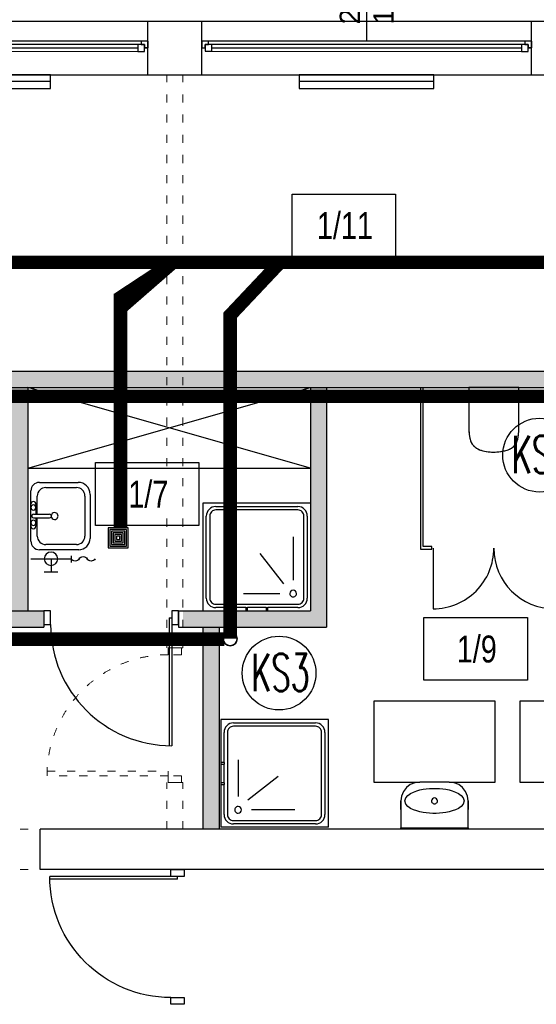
# Model space of a CAD drawing. Header units: millimetres. Extents: x 3698380 to 4312681, y 939872 to 1104488.
# Tile 45 of 93: x 3975862 to 3979701, y 1046630 to 1053940. Entities that reach past the tile are written whole.
import ezdxf
from ezdxf.enums import TextEntityAlignment as Align
from ezdxf.lldxf.tags import DXFTag

# ---------------------------------------------------------------- set-up
doc = ezdxf.new("R2010")
doc.units = ezdxf.units.MM
doc.header["$LTSCALE"] = 10
doc.linetypes.add('ACAD_ISO03W100', pattern=[30, 12, -18])
doc.linetypes.add('ACAD_ISO10W100', pattern=[18, 12, -3, 0, -3])
for name, color, linetype, lineweight in [('0 20 cienka', 8, 'Continuous', 20), ('A-DOOR', 7, 'Continuous', 9), ('HVAC_KS_odpływowe', 22, 'Continuous', 35), ('HVAC_KS_podposadz', 96, 'DASHED', 60), ('HVAC_KS_podstropowa', 54, 'ACAD_ISO10W100', 35), ('IS_Grafika', 7, 'Continuous', 20), ('P-SANR-FIXT', 7, 'Continuous', 9)]:
    doc.layers.add(name, color=color, linetype=linetype, lineweight=lineweight)
for name, color, linetype in [('A_bloki', 252, 'Continuous'), ('A_kreskowanie', 8, 'Continuous'), ('A_opis_pom', 3, 'Continuous'), ('A_podciąg', 8, '300118_49_XR_0034$0$300118_49_XR_0033$0$( Dashed )'), ('A_sc_istn', 252, 'Continuous'), ('A_sc_proj', 2, 'Continuous'), ('A_stolarka', 252, 'Continuous'), ('A_wymiary', 1, 'Continuous')]:
    doc.layers.add(name, color=color, linetype=linetype)
doc.styles.add('253.Legenda_wodkan$0$simplex', font='simplex.shx')
doc.styles.get("Standard").update_dxf_attribs({"font": 'arial.ttf'})
doc.styles.add('Strzałki', font='ic-isocp.shx', dxfattribs={"width": 0.8})
tags = doc.linetypes.add('300118_49_XR_0034$0$300118_49_XR_0033$0$( Dashed )', pattern=[0.75, 0.5, -0.25]).pattern_tags.tags
tags[6:7] = [DXFTag(74, 4), DXFTag(75, 0), DXFTag(340, '0'), DXFTag(46, 1.0), DXFTag(50, 0.0), DXFTag(44, 0.0), DXFTag(45, 0.0)]
tags[4:5] = [DXFTag(74, 4), DXFTag(75, 0), DXFTag(340, '0'), DXFTag(46, 1.0), DXFTag(50, 0.0), DXFTag(44, 0.0), DXFTag(45, 0.0)]
tags = doc.linetypes.add('DASHED', pattern=[19.049999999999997, 12.7, -6.35]).pattern_tags.tags
tags[6:7] = [DXFTag(74, 4), DXFTag(75, 0), DXFTag(340, '0'), DXFTag(46, 1.0), DXFTag(50, 0.0), DXFTag(44, 0.0), DXFTag(45, 0.0)]
tags[4:5] = [DXFTag(74, 4), DXFTag(75, 0), DXFTag(340, '0'), DXFTag(46, 1.0), DXFTag(50, 0.0), DXFTag(44, 0.0), DXFTag(45, 0.0)]
doc.linetypes.add('TRACKS', pattern='A,0.15,[130,ltypeshp.shx,S=0.25,R=0,X=0,Y=0],0.15', length=0.3)

# ---------------------------------------------------------------- blocks, each defined once
blk = doc.blocks.new('*U462')
at = {"color": 252}
for p, q in [((-94.99999997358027, 20.00181726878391), (-99.99999997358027, 20.00181726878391)), ((-99.99999997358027, 15.0018172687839), (-97.49999997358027, 15.0018172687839)), ((-97.49999997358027, 15.0018172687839), (-97.49999997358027, 17.50181726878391)), ((-97.49999997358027, 17.50181726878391), (-94.99999997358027, 17.50181726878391)), ((-92.49999997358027, 17.50181726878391), (-97.49999997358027, 17.50181726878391)), ((-97.49999997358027, 17.50181726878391), (-97.49999997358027, 12.5018172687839)), ((-94.99999997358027, 17.50181726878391), (-94.99999997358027, 20.00181726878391)), ((139.9999999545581, 19.99687429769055), (-94.99999997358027, 20.00181726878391)), ((-92.49999997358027, 12.5018172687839), (-92.49999997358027, 17.50181726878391)), ((137.4999999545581, 17.49687429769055), (-92.49999997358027, 17.50181726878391)), ((-92.49999997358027, 15.0018172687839), (137.4999999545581, 14.99687429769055)), ((142.4999999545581, 17.49687429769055), (137.4999999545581, 17.49687429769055)), ((137.4999999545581, 17.49687429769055), (137.4999999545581, 12.49687429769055)), ((144.9999999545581, 19.99687429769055), (139.9999999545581, 19.99687429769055)), ((139.9999999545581, 19.99687429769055), (139.9999999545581, 17.49687429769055)), ((139.9999999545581, 17.49687429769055), (142.4999999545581, 17.49687429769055)), ((142.4999999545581, 17.49687429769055), (142.4999999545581, 14.99687429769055)), ((142.4999999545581, 12.49687429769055), (142.4999999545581, 17.49687429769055)), ((142.4999999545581, 14.99687429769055), (144.9999999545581, 14.99687429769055)), ((-97.49999997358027, 12.5018172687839), (-92.49999997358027, 12.5018172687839)), ((-92.49999997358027, 12.5018172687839), (137.4999999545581, 12.49687429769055)), ((-92.49999997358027, 12.5018172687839), (137.4999999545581, 12.49687429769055)), ((137.4999999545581, 12.49687429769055), (142.4999999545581, 12.49687429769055))]:
    blk.add_line(p, q, dxfattribs=at)
for points in [[(-99.99999997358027, 20.00181726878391), (-99.99999997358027, 15.0018172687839), (-97.49999997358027, 14.9996365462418)], [(144.9999999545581, 19.99687429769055), (144.9999999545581, 14.99469357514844), (142.4999999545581, 14.99687429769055)]]:
    blk.add_lwpolyline(points, dxfattribs=at)
blk = doc.blocks.new('*U338')
at = {"color": 252}
blk.add_lwpolyline([(75, 0), (0, 0)], dxfattribs=at)
for tag, p in [('S', (29.99999999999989, 4.999999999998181)), ('H', (30.00000000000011, -20))]:
    blk.add_attdef(tag, text='', height=15, dxfattribs=at).set_placement(p, align=Align.CENTER)
blk = doc.blocks.new('jndf')
at = {"layer": 'A_stolarka', "ltscale": 2}
for p, q in [((6685.735240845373, -1555593.745362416), (6685.735240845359, -1556543.745362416)), ((6685.735240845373, -1555593.745362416), (6705.735240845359, -1555593.745362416)), ((6705.735240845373, -1555593.745362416), (6705.735240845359, -1556543.745362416))]:
    blk.add_line(p, q, dxfattribs=at)
for points in [[(5755.735240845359, -1555643.745362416), (5805.735240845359, -1555643.745362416), (5805.735240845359, -1555543.745362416), (5755.735240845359, -1555543.745362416)], [(6705.735240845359, -1555643.745362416), (6755.735240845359, -1555643.745362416), (6755.735240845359, -1555543.745362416), (6705.735240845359, -1555543.745362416)]]:
    blk.add_lwpolyline(points, close=True, dxfattribs=at)
blk.add_arc((6705.735240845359, -1555643.745362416), 900, 180, 270, dxfattribs=at)
blk = doc.blocks.new('Brodzik - 80x80-V10-1 PIĘTRO')
at = {"layer": 'A_bloki'}
for p, q in [((-39.82499999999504, -39.99999999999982), (-39.82499999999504, 40.00000000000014)), ((40.00000000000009, 40.00000000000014), (-39.82499999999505, 40.00000000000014)), ((-30.50000000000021, 37.50000000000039), (-8.07955549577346, 37.50000000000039)), ((-8.100000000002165, 39.99999999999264), (-8.100000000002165, 37.50000000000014)), ((-8.100000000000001, 37.50000000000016), (-8.079555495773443, 37.50000000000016)), ((-6.9, 37.50000000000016), (-8.100000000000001, 37.50000000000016)), ((-6.920444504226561, 37.50000000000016), (-6.9, 37.50000000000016)), ((-6.920444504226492, 37.50000000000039), (6.920444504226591, 37.50000000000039)), ((-6.900000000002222, 37.50000000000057), (-6.900000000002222, 39.99999999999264)), ((6.899999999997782, 39.99999999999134), (6.899999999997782, 37.50000000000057)), ((6.9, 37.50000000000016), (6.92044450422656, 37.50000000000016)), ((8.100000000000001, 37.50000000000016), (6.9, 37.50000000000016)), ((8.079555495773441, 37.50000000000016), (8.100000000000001, 37.50000000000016)), ((8.079555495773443, 37.50000000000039), (30.50000000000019, 37.50000000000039)), ((8.099999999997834, 37.50000000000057), (8.099999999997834, 39.99999999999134)), ((40.00000000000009, -39.99999999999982), (40.00000000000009, 40.00000000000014)), ((-37.50000000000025, -30.5), (-37.50000000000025, 30.50000000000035)), ((-35.00000000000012, 30.50000000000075), (-35.00000000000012, -30.50000000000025)), ((30.49999999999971, 35.00000000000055), (-30.50000000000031, 35.00000000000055)), ((34.99999999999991, -30.49999999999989), (34.99999999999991, 30.50000000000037)), ((37.50000000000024, 30.50000000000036), (37.50000000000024, -30.49999999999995)), ((9.999999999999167, 26.99999999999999), (-17.0000000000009, 26.99999999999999)), ((-27.00000000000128, -14.99999999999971), (-27.00000000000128, 17.00000000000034)), ((-2.301515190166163, -2.698484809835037), (-19.92893218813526, 19.92893218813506)), ((-30.50000000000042, -34.99999999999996), (30.49999999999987, -34.99999999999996)), ((-39.82499999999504, -39.99999999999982), (40.00000000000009, -39.99999999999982)), ((30.50000000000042, -37.49999999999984), (-30.50000000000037, -37.49999999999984))]:
    blk.add_line(p, q, dxfattribs=at)
for centre, radius, start, end in [((-30.50000000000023, 30.50000000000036), 7.0000000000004, 90.0000000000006, 180.0000000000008), ((30.5000000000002, 30.50000000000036), 7.000000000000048, 3.75305452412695e-13, 90.0000000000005), ((-30.50000000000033, 30.50000000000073), 4.499999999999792, 89.99999999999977, 180), ((-27.00000000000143, 27.00000000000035), 2.500000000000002, 359.9999999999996, 179.9999999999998), ((30.49999999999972, 30.50000000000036), 4.50000000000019, 359.9999999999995, 90.00000000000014), ((-27.00000000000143, 27.00000000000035), 2.500000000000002, 179.9999999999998, 359.9999999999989), ((-30.5000000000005, -30.5), 6.999999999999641, 180.0000000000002, 270.0000000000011), ((-30.5000000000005, -30.50000000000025), 4.499999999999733, 180, 270.0000000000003), ((30.50000000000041, -30.5), 6.99999999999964, 270.0000000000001, 8.460275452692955e-13), ((30.49999999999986, -30.49999999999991), 4.500000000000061, 270.0000000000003, 4.071109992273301e-13)]:
    blk.add_arc(centre, radius, start, end, dxfattribs=at)
blk = doc.blocks.new('zlew_ 1 komora_ gospodarczy_ 01 - 500 x 440mm-1748953-1 PIĘTRO')
at = {"layer": 'A_bloki'}
for p, q in [((-14.54107594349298, 25.98545988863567), (18.13391734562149, 25.98545988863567)), ((-14.54107594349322, 25.98545988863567), (18.13391734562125, 25.98545988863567)), ((-13.27107594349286, 22.17545988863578), (16.40892405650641, 22.17545988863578)), ((-23.43107593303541, -11.66454011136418), (-23.43107593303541, 17.0954598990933)), ((-23.43107593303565, -11.66454011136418), (-23.43107593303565, 17.0954598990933)), ((-19.62107594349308, -6.902040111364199), (-19.62107594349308, 15.82545988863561)), ((22.75892405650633, 15.82545988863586), (22.75892405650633, -6.902040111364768)), ((26.56892405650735, 17.55045317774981), (26.56892405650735, -11.66454011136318)), ((26.5689240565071, 17.55045317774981), (26.5689240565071, -11.66454011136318)), ((0.2989240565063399, -16.07447659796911), (0.2989240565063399, -4.039062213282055)), ((2.838924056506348, -16.07447659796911), (2.838924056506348, -4.039062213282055)), ((0.2989240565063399, -13.25204011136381), (-13.27107594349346, -13.25204011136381)), ((-7.321075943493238, -14.2045401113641), (0.29892405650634, -14.2045401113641)), ((16.4089240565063, -13.2520401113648), (2.838924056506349, -13.2520401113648)), ((2.838924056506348, -14.20454011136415), (9.188924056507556, -14.20454011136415)), ((20.21892405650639, -18.01454011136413), (-17.08107593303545, -18.01454011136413)), ((20.21892405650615, -18.01454011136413), (-17.08107593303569, -18.01454011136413)), ((9.188924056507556, -18.01454011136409), (-7.321075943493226, -18.01454011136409))]:
    blk.add_line(p, q, dxfattribs=at)
for centre, radius, start, end in [((-14.54107594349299, 17.09545989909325), 8.889999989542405, 90.00000000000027, 180.0000000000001), ((-14.54107594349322, 17.09545989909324), 8.889999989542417, 89.99999999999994, 179.9999999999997), ((-13.27107594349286, 15.82545988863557), 6.350000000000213, 89.99999999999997, 179.9999999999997), ((16.40892405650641, 15.82545988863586), 6.34999999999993, 359.9999999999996, 90.00000000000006), ((18.13391734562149, 17.55045317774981), 8.435006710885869, 3.244165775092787e-13, 90.00000000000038), ((18.13391734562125, 17.55045317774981), 8.435006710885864, 359.9999999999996, 90), ((1.568924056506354, -0.3175000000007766), 2.539999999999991, 359.9999999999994, 179.9999999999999), ((-13.27107594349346, -6.902040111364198), 6.349999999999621, 179.9999999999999, 269.9999999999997), ((1.568924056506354, -0.3175000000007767), 2.539999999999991, 180.0000000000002, 5.088887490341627e-14), ((1.568924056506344, -4.039062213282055), 1.270000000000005, 359.9999999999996, 180), ((16.4089240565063, -6.90204011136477), 6.350000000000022, 269.9999999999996, 6.997220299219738e-14), ((-17.08107593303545, -11.66454011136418), 6.349999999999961, 179.9999999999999, 269.9999999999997), ((-17.08107593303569, -11.66454011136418), 6.349999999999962, 179.9999999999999, 269.9999999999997), ((-7.321075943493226, -16.10954011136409), 1.905, 90.00000000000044, 269.9999999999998), ((-4.781075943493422, -16.10954011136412), 1.904999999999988, 359.9999999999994, 179.9999999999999), ((6.648924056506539, -16.10954011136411), 1.904999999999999, 2.671665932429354e-13, 179.9999999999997), ((9.188924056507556, -16.10954011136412), 1.90499999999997, 269.9999999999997, 90.00000000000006), ((20.21892405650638, -11.66454011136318), 6.350000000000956, 270, 3.81666561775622e-13), ((20.21892405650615, -11.66454011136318), 6.35000000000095, 269.9999999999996, 5.724998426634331e-14), ((-4.781075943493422, -16.10954011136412), 1.904999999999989, 180.0000000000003, 5.088887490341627e-14), ((1.568924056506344, -16.07447659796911), 1.270000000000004, 180, 5.088887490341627e-14), ((6.648924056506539, -16.10954011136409), 1.904999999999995, 180.0000000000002, 5.088887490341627e-14)]:
    blk.add_arc(centre, radius, start, end, dxfattribs=at)
blk = doc.blocks.new('kran ze złączką 2d - kran ze złączką 2d-1891425-1 PIĘTRO')
at = {"layer": 'A_bloki'}
for p, q in [((-0.0004953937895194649, 2.181129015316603), (0.0006402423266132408, -2.818870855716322)), ((29.99338467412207, 0.006812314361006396), (0, 1.380516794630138e-15)), ((14.99338506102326, 0.003405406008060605), (14.99565633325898, -9.996594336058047)), ((9.995656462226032, -9.997729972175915), (19.99565620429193, -9.995458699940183))]:
    blk.add_line(p, q, dxfattribs=at)
blk.add_circle((14.99338506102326, 0.003405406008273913), 4.999999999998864, dxfattribs=at)
for centre, start, end in [((-8.870194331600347, -1.790388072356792), 31.09503891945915, 148.9049610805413), ((-2.933111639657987, 1.790388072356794), 211.0950389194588, 328.9049610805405), ((-14.80727702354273, 1.790388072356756), 211.0950389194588, 328.9049610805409)]:
    blk.add_arc(centre, 3.466659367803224, start, end, dxfattribs=at)
blk = doc.blocks.new('Wpust podłogowy - DN 100-1891426-1 PIĘTRO')
at = {"layer": 'A_bloki'}
for p, q in [((7.499999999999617, 7.500000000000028), (-7.500000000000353, 7.500000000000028)), ((-7.500000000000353, 7.500000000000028), (-7.500000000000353, -7.500000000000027)), ((7.499999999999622, 7.500000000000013), (-7.500000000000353, 7.500000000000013)), ((-7.500000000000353, 7.500000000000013), (-7.500000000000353, -7.500000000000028)), ((7.499999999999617, -7.500000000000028), (7.499999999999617, 7.500000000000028)), ((7.499999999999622, -7.500000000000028), (7.499999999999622, 7.500000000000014)), ((6.249999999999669, 6.249999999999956), (-6.250000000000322, 6.249999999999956)), ((-6.250000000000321, 6.249999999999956), (-6.250000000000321, -6.249999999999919)), ((4.999999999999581, 4.999999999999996), (-5.000000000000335, 4.999999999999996)), ((-5.000000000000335, 4.999999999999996), (-5.000000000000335, -5.000000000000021)), ((3.749999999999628, 3.750000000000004), (-3.750000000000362, 3.750000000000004)), ((-3.750000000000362, 3.750000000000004), (-3.750000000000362, -3.74999999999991)), ((2.499999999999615, 2.500000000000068), (-2.500000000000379, 2.500000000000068)), ((-2.500000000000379, 2.500000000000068), (-2.500000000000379, -2.499999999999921)), ((1.249999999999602, 1.250000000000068), (-1.250000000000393, 1.250000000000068)), ((-1.250000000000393, 1.250000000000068), (-1.250000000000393, -1.249999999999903)), ((1.249999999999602, -1.249999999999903), (1.249999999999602, 1.250000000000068)), ((2.499999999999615, -2.499999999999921), (2.499999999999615, 2.500000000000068)), ((3.749999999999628, -3.749999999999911), (3.749999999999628, 3.750000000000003)), ((4.999999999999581, -5.000000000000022), (4.999999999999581, 4.999999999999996)), ((6.249999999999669, -6.249999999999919), (6.249999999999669, 6.249999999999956)), ((-6.250000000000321, -6.249999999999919), (6.24999999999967, -6.249999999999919)), ((-5.000000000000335, -5.000000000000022), (4.999999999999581, -5.000000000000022)), ((-3.750000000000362, -3.749999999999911), (3.749999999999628, -3.749999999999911)), ((-2.500000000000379, -2.499999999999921), (2.499999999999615, -2.499999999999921)), ((-1.250000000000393, -1.249999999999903), (1.249999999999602, -1.249999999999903)), ((-7.500000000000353, -7.500000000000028), (7.499999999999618, -7.500000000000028)), ((-7.500000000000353, -7.500000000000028), (7.499999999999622, -7.500000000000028))]:
    blk.add_line(p, q, dxfattribs=at)
blk = doc.blocks.new('Umywalka toaletowa - 35x50 cm-976482-1 PIĘTRO')
at = {"layer": 'A_bloki'}
for p, q in [((11.00000000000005, 34.99999999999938), (-10.99999999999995, 34.99999999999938)), ((-24.99999999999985, 20.99999999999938), (-24.99999999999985, 0.9999999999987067)), ((25.00000000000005, 0.9999999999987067), (25.00000000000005, 20.99999999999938)), ((-24.99999999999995, 0.9999999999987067), (25.00000000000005, 0.9999999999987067))]:
    blk.add_line(p, q, dxfattribs=at)
at = {"layer": 'A_bloki', "flags": 128}
for points in [[(-10.99999999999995, 34.99999999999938), (-14.62346602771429, 34.52295895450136), (-17.99999858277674, 33.12435337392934), (-20.89949493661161, 30.89949493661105), (-23.12435337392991, 27.99999858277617), (-24.52295895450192, 24.62346602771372), (-24.99999999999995, 20.99999999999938)], [(-22, 20.99999999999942), (-21.31787070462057, 23.30611519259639), (-19.71241558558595, 25.1441487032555), (-17.71818544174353, 26.53251656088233), (-15.52500024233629, 27.61293609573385), (-13.24239032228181, 28.45314493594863), (-10.89961226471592, 29.10734323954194), (-8.503794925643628, 29.60789312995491), (-6.088386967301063, 29.96880537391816), (-3.660837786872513, 30.2032084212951), (-1.218465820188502, 30.319007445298), (1.22197154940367, 30.31892482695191), (3.662323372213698, 30.20310204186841), (6.087405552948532, 29.96892527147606), (8.50903219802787, 29.60696157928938), (10.89662272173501, 29.10806648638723), (13.23706187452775, 28.45484834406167), (15.52654423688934, 27.61228363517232), (17.71262779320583, 26.53571856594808), (19.71801601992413, 25.13935062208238), (21.31455275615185, 23.3116284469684), (22, 20.99999999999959)], [(25.00000000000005, 20.99999999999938), (24.52295895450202, 24.62346602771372), (23.12435337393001, 27.99999858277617), (20.89949493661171, 30.89949493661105), (17.99999858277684, 33.12435337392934), (14.62346602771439, 34.52295895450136), (11.00000000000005, 34.99999999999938)], [(-25.00000000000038, 14.5513859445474), (-25.00000000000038, 15.38581467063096), (-25.00000000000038, 17.304047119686), (-25.00000000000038, 19.17255229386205), (-25.00000000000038, 20.99999999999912)], [(22, 20.99999999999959), (21.31455275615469, 18.68837155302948), (19.71801601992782, 16.86064937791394), (17.71262779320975, 15.46428143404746), (15.52654423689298, 14.38771636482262), (13.23706187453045, 13.54515165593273), (10.89662272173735, 12.89193351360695), (8.509032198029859, 12.39303842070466), (6.087405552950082, 12.03107472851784), (3.662323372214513, 11.79689795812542), (1.221971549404, 11.68107517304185), (-1.218465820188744, 11.68099255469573), (-3.660837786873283, 11.79679157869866), (-6.088386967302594, 12.03119462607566), (-8.503794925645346, 12.39210687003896), (-10.89961226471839, 12.8926567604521), (-13.24239032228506, 13.54685506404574), (-15.52500024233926, 14.38706390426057), (-17.71818544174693, 15.46748343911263), (-19.71241558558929, 16.85585129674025), (-21.31787070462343, 18.69388480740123), (-22, 20.99999999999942)], [(24.99999999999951, 20.99999999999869), (24.99999999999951, 19.17255229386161), (24.99999999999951, 17.30404711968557), (24.99999999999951, 15.38581467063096), (24.99999999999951, 14.55138594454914)], [(-25.00000000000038, -4.331468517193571e-13), (-25.00000000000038, 0.7225538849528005), (-25.00000000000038, 0.8825752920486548)], [(24.99999999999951, 0.8562640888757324), (24.99999999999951, 0.7225538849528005), (24.99999999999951, -8.662937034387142e-13)]]:
    blk.add_lwpolyline(points, dxfattribs=at)
at = {"layer": 'A_bloki'}
for centre, radius, start, end in [((-1.174046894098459e-31, 20.99999999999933), 2.187500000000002, 3.81666561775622e-14, 179.9999999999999), ((-3.978748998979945e-17, 20.99999999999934), 2.187500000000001, 180, 2.544443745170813e-13)]:
    blk.add_arc(centre, radius, start, end, dxfattribs=at)
for points in [[(-24.99999999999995, -6.155386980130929e-27), (-24.99999999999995, 0.222222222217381), (-24.99999999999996, 0.5925925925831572), (-24.99999999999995, 0.9259259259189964), (-24.99999999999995, 0.9999999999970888), (-24.99999999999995, 0.9999999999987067)], [(25.00000000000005, 0.9999999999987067), (25.00000000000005, 0.999999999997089), (25.00000000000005, 0.9259259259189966), (25.00000000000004, 0.5925925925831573), (25.00000000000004, 0.222222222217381), (25.00000000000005, 1.566648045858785e-17)]]:
    blk.add_open_spline(points, degree=3, dxfattribs=at)
at = {"layer": 'A_podciąg'}
for p, q in [((-45.00000000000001, 94.99999999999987), (-45.00000000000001, 34.99999999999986)), ((45, 94.99999999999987), (-45, 94.99999999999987)), ((45, 34.99999999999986), (45, 94.99999999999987)), ((-45.00000000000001, 34.99999999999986), (-11.00000000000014, 34.99999999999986)), ((11.00000000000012, 34.99999999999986), (44.99999999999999, 34.99999999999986))]:
    blk.add_line(p, q, dxfattribs=at)
blk = doc.blocks.new('BS_WC WISZĄCE 2 - PlumbingFixture_GroheLimited_EuroCeramicFloorstandingWC_39329000_METRIC - 39329000-V9-1 PIĘTRO')
at = {"layer": 'A_bloki'}
for p, q in [((-18.54370962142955, 30.72252074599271), (-18.54370962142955, 8.59727950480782)), ((18.54370962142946, 8.59727950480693), (18.54370962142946, 30.72252074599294)), ((-18.54370962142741, 8.597279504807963), (-18.54370962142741, 8.229790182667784e-12)), ((18.54370962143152, 6.064055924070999e-12), (18.54370962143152, 8.597279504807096)), ((-18.54370962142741, 8.229790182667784e-12), (18.54370962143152, 6.064055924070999e-12)), ((-10.23779300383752, 5.425816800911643), (-10.23779300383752, 4.104463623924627)), ((-10.2377930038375, 4.104463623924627), (-7.751371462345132, 2.668927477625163)), ((-7.751371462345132, 2.668927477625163), (-5.264949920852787, 4.104463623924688)), ((-5.264949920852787, 4.104463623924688), (-5.264949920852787, 5.358769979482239)), ((5.26494992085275, 5.358771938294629), (5.26494992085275, 4.104463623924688)), ((5.264949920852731, 4.104463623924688), (7.751371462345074, 2.668927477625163)), ((7.751371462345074, 2.668927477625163), (10.23779300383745, 4.104463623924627)), ((10.23779300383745, 4.104463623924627), (10.23779300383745, 5.425817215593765))]:
    blk.add_line(p, q, dxfattribs=at)
at = {"layer": 'A_bloki', "flags": 128}
for points in [[(-10.72118655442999, 46.23840201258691), (-11.12443547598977, 46.09042121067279), (-11.52144418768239, 45.92643312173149), (-11.91157756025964, 45.74670009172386), (-12.29421146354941, 45.55150965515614), (-12.66873376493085, 45.34117407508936), (-13.0345453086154, 45.11602984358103), (-13.39106087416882, 44.87643714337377), (-13.7377101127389, 44.62277927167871), (-14.07393845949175, 44.35546202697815), (-14.39920802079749, 44.07491305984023), (-14.71299843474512, 43.78158118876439), (-15.0148077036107, 43.47593568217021), (-15.30415299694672, 43.15846550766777), (-15.58057142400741, 42.82967854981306), (-15.84362077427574, 42.49010079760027), (-16.09288022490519, 42.14027550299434), (-16.32795101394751, 41.78076231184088), (-16.5484570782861, 41.41213636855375), (-16.75404565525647, 41.03498739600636), (-16.94438784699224, 40.64991875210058), (-17.11917914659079, 40.25754646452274), (-17.27813992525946, 39.85849824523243), (-17.42101587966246, 39.45341248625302), (-17.54757843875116, 39.04293723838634), (-17.65762512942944, 38.62772917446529), (-17.71417994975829, 38.38333278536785)], [(-5.51336511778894, 47.56143922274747), (-6.162036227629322, 47.45123421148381), (-7.45033142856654, 47.17895055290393), (-8.72670768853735, 46.8553666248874), (-9.989123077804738, 46.48100009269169), (-10.72118655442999, 46.23840201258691)], [(-0.07288132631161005, 48.02701093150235), (-0.9311025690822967, 48.01989898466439), (-2.246322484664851, 47.95634200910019), (-3.557948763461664, 47.84024110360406), (-4.863883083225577, 47.67178200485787), (-5.359352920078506, 47.5876048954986)], [(10.721186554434, 46.23840201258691), (9.467886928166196, 46.64223732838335), (8.199440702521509, 46.99563100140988), (6.917877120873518, 47.29801767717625), (5.625246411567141, 47.54891360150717), (4.323616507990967, 47.74791739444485), (3.01506974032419, 47.89471069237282), (1.701699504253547, 47.98905865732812), (0.3856069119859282, 48.03081035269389), (0.05966649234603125, 48.0281093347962)], [(17.71417994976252, 38.38333278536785), (17.61386127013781, 38.8009979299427), (17.49692068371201, 39.21431730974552), (17.36354527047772, 39.62262970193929), (17.21394840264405, 40.02528189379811), (17.04836940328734, 40.42162972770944), (16.86707316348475, 40.81103913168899), (16.67034971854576, 41.19288713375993), (16.45851378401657, 41.56656285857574), (16.23190425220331, 41.93146850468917), (15.99088365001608, 42.2870203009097), (15.73583755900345, 42.63264944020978), (15.46717399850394, 42.96780298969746), (15.18532277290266, 43.2919447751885), (14.89073478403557, 43.60455623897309), (14.58388130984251, 43.90513726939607), (14.26525325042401, 44.19320700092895), (13.93536034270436, 44.46830458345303), (13.59473034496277, 44.72998991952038), (13.24390819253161, 44.97784436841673), (12.88345512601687, 45.21147141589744), (12.5139477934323, 45.43049730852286), (12.13597732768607, 45.6345716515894), (11.75014840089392, 45.82336796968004), (11.35707825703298, 45.99658422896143), (10.95739572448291, 46.1539433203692), (10.721186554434, 46.23840201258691)], [(-17.71417994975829, 38.38333278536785), (-17.99256683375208, 36.97919694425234), (-18.2145805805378, 35.5650517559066), (-18.31455525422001, 34.70500495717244)], [(18.31993712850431, 34.67203175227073), (18.28633751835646, 35.00690711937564), (18.08658620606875, 36.42436827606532), (17.83031134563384, 37.83270769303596), (17.71417994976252, 38.38333278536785)], [(-18.34100522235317, 34.4774652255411), (-18.37986601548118, 34.14315955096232), (-18.4881587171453, 32.71579505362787), (-18.53928544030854, 31.28524174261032), (-18.54370962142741, 30.72252074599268)], [(18.54370962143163, 30.72252074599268), (18.51508219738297, 32.15370109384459), (18.42924572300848, 33.58259185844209), (18.34280615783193, 34.44410426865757)]]:
    blk.add_lwpolyline(points, dxfattribs=at)
at = {"layer": 'A_bloki'}
for centre, radius, start, end in [((-7.22378424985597, 36.08453277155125), 10.73931484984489, 109.0057746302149, 167.639929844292), ((-3.553157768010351e-14, 15.11200679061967), 32.92106196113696, 70.99422536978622, 109.0057746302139), ((7.223784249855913, 36.08453277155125), 10.73931484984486, 12.36007015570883, 70.994225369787), ((17.24534205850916, 30.72252074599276), 35.78905167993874, 167.6399298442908, 179.9999999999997), ((-17.24534205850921, 30.72252074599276), 35.78905167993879, 359.9999999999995, 12.36007015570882), ((-15.4437096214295, 8.597279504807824), 3.100000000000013, 179.9999999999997, 214.9859629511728), ((15.44370962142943, 8.597279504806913), 3.100000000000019, 325.0140370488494, 359.9999999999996)]:
    blk.add_arc(centre, radius, start, end, dxfattribs=at)
for points, knots in [([(-17.98351650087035, 6.819814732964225), (-17.86784848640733, 6.660448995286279), (-17.61573005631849, 6.364490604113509), (-17.23861880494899, 6.078665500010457), (-16.95787159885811, 5.918770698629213), (-16.79138086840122, 5.839097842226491), (-16.66420968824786, 5.785944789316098), (-16.53468892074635, 5.737780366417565), (-16.40260448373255, 5.694259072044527), (-16.26799518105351, 5.656748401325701), (-16.13082796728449, 5.626180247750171), (-15.9911043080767, 5.602104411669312), (-15.80141332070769, 5.576589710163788), (-15.65532375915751, 5.564636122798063), (-15.55623284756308, 5.559441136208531)], [-1, -1, -1, -1, -0.8, -0.6, -0.5, -0.45, -0.4, -0.35, -0.3, -0.25, -0.2, -0.15, -0.1, 0, 0, 0, 0]), ([(15.55623284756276, 5.559441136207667), (15.70467278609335, 5.567196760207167), (15.88554221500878, 5.584698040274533), (16.09556074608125, 5.620054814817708), (16.23370629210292, 5.647909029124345), (16.40293418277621, 5.692953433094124), (16.56744773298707, 5.749334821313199), (16.69608002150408, 5.798994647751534), (16.88654574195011, 5.880280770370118), (17.20110647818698, 6.050164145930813), (17.61562797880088, 6.364429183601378), (17.86783597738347, 6.660435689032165), (17.983516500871, 6.81981473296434)], [-1, -1, -1, -1, -0.85, -0.8125, -0.7749999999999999, -0.7, -0.625, -0.5875, -0.55, -0.4, -0.2, 0, 0, 0, 0])]:
    blk.add_open_spline(points, degree=3, knots=knots, dxfattribs=at)
blk.add_open_spline([(-15.55623284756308, 5.559441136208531), (-14.52001335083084, 5.523986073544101), (-12.44729499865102, 5.463103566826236), (-9.337274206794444, 5.400771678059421), (-6.226625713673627, 5.352943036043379), (-3.115191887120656, 5.332298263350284), (-0.0002894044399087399, 5.329751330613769), (3.114639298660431, 5.332295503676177), (6.226330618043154, 5.35293982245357), (9.337242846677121, 5.40077078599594), (12.4473205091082, 5.463103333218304), (14.5200342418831, 5.523986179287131), (15.55623284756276, 5.559441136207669)], degree=3, dxfattribs=at)
blk = doc.blocks.new('Drzwi-dwuskrzydłowe-panelowe - D 80x200 OŚCIEŻNICA-1 DRZWI-5-976485-1 PIĘTRO')
at = {"layer": 'A_bloki'}
for p, q in [((-45, -1.015187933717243e-14), (-45, -44.99999999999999)), ((44.99999999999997, -1.015187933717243e-14), (44.99999999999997, -44.99999999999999))]:
    blk.add_line(p, q, dxfattribs=at)
for centre, radius, start, end in [((-45.00000000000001, 0), 44.99999999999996, 270, 3.62583233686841e-13), ((44.99999999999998, 0), 45.00000000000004, 179.9999999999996, 269.9999999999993)]:
    blk.add_arc(centre, radius, start, end, dxfattribs=at)
blk = doc.blocks.new('d')
at = {"layer": 'A_kreskowanie', "ltscale": 2}
h = blk.add_hatch(color=252, dxfattribs=at)
h.dxf.hatch_style = 1
h.paths.add_polyline_path([(3731432.762027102, 791007.0220290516), (3731312.762027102, 791007.0220290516), (3731312.762027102, 789647.0220290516), (3731432.762027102, 789647.0220290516)])
h.paths.add_polyline_path([(3732874.74121824, 789327.0220290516), (3732874.741218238, 789347.0220290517), (3731432.762027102, 789347.0220290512), (3731432.762027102, 789227.0220290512), (3732874.74121824, 789227.0220290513)])
h.paths.add_polyline_path([(3732754.741218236, 789227.0220290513), (3732634.741218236, 789227.0220290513), (3732634.741218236, 789127.0220290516), (3732754.741218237, 789127.0220290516)])
h.paths.add_polyline_path([(3734281.525768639, 789347.0220290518), (3733874.741218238, 789347.0220290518), (3733874.741218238, 789227.0220290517), (3734281.525768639, 789227.0220290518)])
h.paths.add_polyline_path([(3734161.525768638, 791007.0220290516), (3734041.525768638, 791007.0220290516), (3734041.525768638, 790927.0220290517), (3734041.525768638, 790357.0220290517), (3734041.525768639, 789347.0220290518), (3734161.525768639, 789347.0220290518)])
h.paths.add_polyline_path([(3736381.898631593, 791007.0220290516), (3736261.898631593, 791007.0220290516), (3736261.898631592, 789347.0220290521), (3735463.648631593, 789347.0220290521), (3735314.741218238, 789347.022029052), (3735314.741218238, 789227.0220290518), (3736381.898631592, 789227.0220290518)])
h.paths.add_polyline_path([(3735583.648631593, 789227.0220290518), (3735463.648631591, 789227.0220290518), (3735463.648631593, 787727.0220290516), (3735583.648631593, 787727.0220290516)])
h.paths.add_polyline_path([(3732754.741218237, 788122.5584392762), (3732634.741218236, 788122.5584392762), (3732634.741218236, 787727.0220290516), (3732754.741218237, 787727.0220290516)])
h.paths.add_polyline_path([(3731432.762027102, 789527.0220290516), (3731312.762027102, 789527.0220290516), (3731312.762027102, 787727.0220290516), (3731432.762027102, 787727.0220290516)])
h.paths.add_polyline_path([(3730049.118100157, 787727.0220290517), (3729235.080024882, 787727.0220290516), (3729235.080024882, 787627.0220290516), (3729285.080024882, 787627.0220290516), (3729285.080024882, 787527.0220290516, 0.0278424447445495), (3729290.652833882, 787427.0220290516), (3730049.118100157, 787427.0220290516)])
h.paths.add_polyline_path([(3729285.080024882, 787527.0220290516), (3729235.080024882, 787527.0220290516), (3729235.080024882, 787427.0220290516), (3729290.652833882, 787427.0220290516, -0.02784244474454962)], flags=17)
h.paths.add_polyline_path([(3729285.080024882, 787627.0220290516), (3729235.080024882, 787627.0220290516), (3729235.080024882, 787527.0220290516), (3729285.080024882, 787527.0220290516)], flags=17)
h.paths.add_polyline_path([(3729114.741218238, 784607.0220290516), (3728714.741218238, 784607.0220290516), (3728714.741218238, 783607.0220290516), (3729114.741218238, 783607.0220290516)])
h.paths.add_polyline_path([(3729220.6646974, 783607.0220290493), (3729114.741218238, 783607.0220290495), (3729114.741218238, 783487.0220290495), (3729220.6646974, 783487.0220290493)])
h.paths.add_polyline_path([(3729309.741218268, 783607.0220290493), (3729220.6646974, 783607.0220290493), (3729220.6646974, 783487.0220290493), (3729309.741218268, 783487.0220290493)])
h.paths.add_polyline_path([(3732204.741218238, 783607.0220290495), (3730709.741218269, 783607.0220290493), (3730709.741218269, 783487.0220290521), (3732204.741218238, 783487.0220290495)])
h.paths.add_polyline_path([(3732324.741218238, 783707.0220290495), (3732204.741218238, 783707.0220290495), (3732204.741218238, 781627.0220290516), (3732324.741218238, 781627.0220290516)])
h.paths.add_polyline_path([(3735344.741218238, 786027.0220290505), (3735224.741218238, 786027.0220290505), (3732324.741218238, 786027.0220290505), (3732324.741218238, 785907.0220290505), (3735224.741218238, 785907.0220290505), (3735224.741218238, 781627.0220290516), (3735344.741218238, 781627.0220290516)])
h.paths.add_polyline_path([(3744114.741218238, 791127.0220290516), (3735314.741218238, 791127.0220290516), (3735314.741218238, 791007.0220290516), (3744114.741218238, 791007.0220290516)])
h.paths.add_polyline_path([(3740100.048347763, 791007.0220290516), (3739980.048347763, 791007.0220290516), (3739980.048347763, 787727.0220290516), (3740100.048347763, 787727.0220290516)])
h.paths.add_polyline_path([(3742214.741218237, 791007.0220290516), (3742094.741218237, 791007.0220290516), (3742094.741218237, 787727.0220290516), (3742214.741218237, 787727.0220290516)])
h.paths.add_polyline_path([(3727024.741218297, 793327.0220290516), (3726904.741218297, 793327.0220290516), (3726904.741218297, 789127.0220290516), (3727024.741218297, 789127.0220290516)])
h = blk.add_hatch(color=252, dxfattribs=at)
h.dxf.hatch_style = 1
h.paths.add_polyline_path([(3733274.741218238, 791127.0220290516), (3729114.741218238, 791127.0220290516), (3729114.741218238, 791007.0220290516), (3732204.741218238, 791007.0220290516), (3733274.741218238, 791007.0220290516)])
h.paths.add_polyline_path([(3733394.741218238, 791127.0220290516), (3733274.741218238, 791127.0220290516), (3733274.741218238, 791007.0220290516), (3733394.741218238, 791007.0220290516)])
h.paths.add_polyline_path([(3735194.741218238, 791127.0220290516), (3733394.741218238, 791127.0220290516), (3733394.741218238, 791007.0220290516), (3733824.741218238, 791007.0220290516), (3734041.525768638, 791007.0220290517), (3735194.741218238, 791007.0220290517)])
h.paths.add_polyline_path([(3735314.741218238, 791127.0220290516), (3735194.741218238, 791127.0220290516), (3735194.741218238, 791007.0220290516), (3735314.741218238, 791007.0220290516)])
h.paths.add_polyline_path([(3731432.762027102, 789647.0220290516), (3731312.762027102, 789647.0220290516), (3731312.762027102, 789527.0220290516), (3731432.762027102, 789527.0220290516)])
at = {"layer": '0 20 cienka', "color": 252, "linetype": 'ACAD_ISO03W100', "ltscale": 0.5}
for p, q in [((3732754.741218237, 787727.0220290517), (3734254.741218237, 787727.0220290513)), ((3732754.741218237, 787427.0220290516), (3734254.741218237, 787427.0220290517))]:
    blk.add_line(p, q, dxfattribs=at)
for points in [[(3735194.741218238, 789072.5584392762), (3735194.741218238, 793327.0220290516)], [(3735314.741218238, 789072.5584392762), (3735314.741218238, 793327.0220290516)], [(3735314.741218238, 789072.5584392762), (3735194.741218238, 789072.5584392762)], [(3735194.741218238, 787727.0220290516), (3735194.741218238, 788072.5584392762)], [(3735314.741218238, 788072.5584392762), (3735194.741218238, 788072.5584392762)], [(3735314.741218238, 787727.0220290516), (3735314.741218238, 788072.5584392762)]]:
    blk.add_lwpolyline(points, dxfattribs=at)
for points in [[(3735204.741218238, 789072.5584392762), (3735304.741218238, 789072.5584392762), (3735304.741218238, 789022.5584392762), (3735204.741218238, 789022.5584392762)], [(3734304.741218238, 788157.5584392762), (3735204.741218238, 788157.5584392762), (3735204.741218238, 788122.5584392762), (3734304.741218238, 788122.5584392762)], [(3735304.741218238, 788072.5584392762), (3735304.741218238, 788122.5584392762), (3735204.741218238, 788122.5584392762), (3735204.741218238, 788072.5584392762)]]:
    blk.add_lwpolyline(points, close=True, dxfattribs=at)
blk.add_arc((3735204.741218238, 788122.5584392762), 900.0000000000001, 90, 180, dxfattribs=at)
at = {"layer": 'A_bloki', "color": 252, "linetype": 'Continuous'}
for p, q in [((3734161.525768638, 790407.0220290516), (3736261.898631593, 791007.0220290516)), ((3736261.898631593, 790407.0220290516), (3734161.525768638, 791007.0220290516))]:
    blk.add_line(p, q, dxfattribs=at)
blk.add_lwpolyline([(3734161.525768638, 790407.0220290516), (3736261.898631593, 790407.0220290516)], dxfattribs=at)
at = {"layer": 'A_opis_pom', "color": 252, "ltscale": 2}
for points in [[(3736125.611980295, 792442.4812667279), (3736894.539837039, 792442.4812667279), (3736894.539837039, 791977.0580167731), (3736125.611980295, 791977.0580167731)], [(3734664.587839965, 790448.3148157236), (3735433.515696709, 790448.3148157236), (3735433.515696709, 789982.8915657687), (3734664.587839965, 789982.8915657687)], [(3737105.54296465, 789298.5659672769), (3737874.470821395, 789298.5659672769), (3737874.470821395, 788833.1427173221), (3737105.54296465, 788833.1427173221)]]:
    blk.add_lwpolyline(points, close=True, dxfattribs=at)
at = {"layer": 'A_sc_istn', "color": 252}
for points in [[(3722514.741218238, 788607.0220290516), (3722514.741218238, 793727.0220290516), (3744014.741218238, 793727.0220290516), (3744014.741218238, 797027.0220290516)], [(3722914.741218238, 788607.0220290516), (3722914.741218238, 793327.0220290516), (3744414.741218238, 793327.0220290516), (3744414.741218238, 797027.0220290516)], [(3735054.741218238, 793327.0220290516), (3735054.741218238, 793727.0220290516)], [(3735454.741218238, 793327.0220290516), (3735454.741218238, 793727.0220290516)], [(3737904.741218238, 793327.0220290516), (3737904.741218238, 793727.0220290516)], [(3738835.513550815, 787727.0220290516), (3734254.741218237, 787727.0220290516)], [(3738835.513550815, 787427.0220290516), (3734254.741218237, 787427.0220290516)]]:
    blk.add_lwpolyline(points, dxfattribs=at)
for points in [[(3734329.746006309, 793327.0220290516), (3733329.746006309, 793327.0220290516), (3733329.746006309, 793227.0220290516), (3734329.746006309, 793227.0220290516)], [(3737179.746006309, 793327.0220290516), (3736179.746006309, 793327.0220290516), (3736179.746006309, 793227.0220290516), (3737179.746006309, 793227.0220290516)]]:
    blk.add_lwpolyline(points, close=True, dxfattribs=at)
at = {"layer": 'A_sc_istn', "color": 252, "linetype": 'TRACKS', "ltscale": 20}
for points in [[(3734329.746006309, 793277.0220290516), (3733329.746006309, 793277.0220290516)], [(3737179.746006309, 793277.0220290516), (3736179.746006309, 793277.0220290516)]]:
    blk.add_lwpolyline(points, dxfattribs=at)
at = {"layer": 'A_sc_proj', "color": 252, "ltscale": 2}
for p, q in [((3734161.525768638, 791007.0220290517), (3734161.525768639, 789347.022029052)), ((3736261.898631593, 791007.0220290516), (3736261.898631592, 789347.0220290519)), ((3736381.898631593, 791007.0220290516), (3736381.898631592, 789227.0220290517)), ((3736381.898631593, 791007.0220290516), (3736381.898631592, 789227.0220290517)), ((3733874.741218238, 789347.0220290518), (3734281.525768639, 789347.0220290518)), ((3735281.525768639, 789347.022029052), (3736261.898631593, 789347.0220290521)), ((3733874.741218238, 789227.0220290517), (3734281.525768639, 789227.0220290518)), ((3735281.525768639, 789227.0220290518), (3736381.898631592, 789227.0220290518)), ((3735463.648631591, 789227.0220290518), (3735463.648631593, 787727.0220290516)), ((3735583.648631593, 789227.0220290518), (3735583.648631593, 787727.0220290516)), ((3735583.648631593, 789227.0220290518), (3735583.648631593, 787727.0220290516))]:
    blk.add_line(p, q, dxfattribs=at)
at = {"layer": 'A_sc_proj', "color": 252, "ltscale": 16}
for p, q in [((3734281.525768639, 789347.022029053), (3734281.525768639, 789227.022029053)), ((3735281.525768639, 789347.0220290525), (3735281.525768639, 789227.0220290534)), ((3734254.741218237, 787427.0220290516), (3734254.741218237, 787727.0220290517))]:
    blk.add_line(p, q, dxfattribs=at)
at = {"layer": 'A_sc_proj', "color": 252, "ltscale": 2}
for points in [[(3729114.741218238, 791127.0220290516), (3744114.741218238, 791127.0220290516)], [(3729114.741218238, 791007.0220290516), (3744114.741218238, 791007.0220290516)]]:
    blk.add_lwpolyline(points, dxfattribs=at)
at = {"layer": 'A_sc_proj', "color": 252}
blk.add_lwpolyline([(3737080.513550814, 791007.0220290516), (3737080.513550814, 789805.1943198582), (3737165.138550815, 789805.1943198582), (3737165.138550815, 789825.1943198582), (3737100.513550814, 789825.1943198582), (3737100.513550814, 791007.0220290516)], dxfattribs=at)
at = {"layer": 'A-DOOR', "color": 252, "xscale": 10, "yscale": 10, "zscale": 10}
blk.add_blockref('Drzwi-dwuskrzydłowe-panelowe - D 80x200 OŚCIEŻNICA-1 DRZWI-5-976485-1 PIĘTRO', (3737625.141425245, 789813.5859108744), dxfattribs=at)
at = {"layer": 'A_bloki', "color": 252, "xscale": 10, "yscale": 10, "zscale": 10}
for name, p, rotation in [('BS_WC WISZĄCE 2 - PlumbingFixture_GroheLimited_EuroCeramicFloorstandingWC_39329000_METRIC - 39329000-V9-1 PIĘTRO', (3737625.513550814, 791007.0220290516), 180), ('Brodzik - 80x80-V10-1 PIĘTRO', (3735995.451212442, 788141.0001019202), 90)]:
    blk.add_blockref(name, p, dxfattribs=dict(at, rotation=rotation))
at = {"layer": 'A_bloki', "color": 252, "linetype": 'Continuous', "xscale": 10, "yscale": 10, "zscale": 10}
for name, p, rotation in [('zlew_ 1 komora_ gospodarczy_ 01 - 500 x 440mm-1748953-1 PIĘTRO', (3734364.656966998, 790067.6957775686), 270.0000000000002), ('Brodzik - 80x80-V10-1 PIĘTRO', (3735863.648631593, 789747.0220290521), 180), ('Wpust podłogowy - DN 100-1891426-1 PIĘTRO', (3734832.989103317, 789890.4034077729), 89.99999999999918)]:
    blk.add_blockref(name, p, dxfattribs=dict(at, rotation=rotation))
at = {"layer": 'A_bloki', "color": 252, "linetype": 'Continuous', "xscale": -10, "yscale": 10, "zscale": 10}
blk.add_blockref('kran ze złączką 2d - kran ze złączką 2d-1891425-1 PIĘTRO', (3734484.511565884, 789734.6979512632), dxfattribs=at)
at = {"layer": 'A_sc_istn', "color": 252, "linetype": 'ACAD_ISO03W100', "xscale": 10, "yscale": 10, "zscale": 10, "rotation": 90}
blk.add_blockref('*U338', (3736679.741731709, 793577.0467439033), dxfattribs=at).add_auto_attribs({'S': '245', 'H': '165'})
at = {"layer": 'A_sc_istn', "color": 252, "xscale": 10, "yscale": 10, "zscale": 10}
for p in [(3733604.741218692, 793377.0532860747), (3736454.741218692, 793377.0532860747)]:
    blk.add_blockref('*U462', p, dxfattribs=at)
at = {"layer": 'A_stolarka', "color": 252}
blk.add_blockref('jndf', (3728525.790527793, 2344890.767391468), dxfattribs=at)
at = {"layer": 'A_stolarka', "color": 252, "xscale": -1, "rotation": 270}
blk.add_blockref('jndf', (5290868.486580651, 780671.286788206), dxfattribs=at)
at = {"layer": 'P-SANR-FIXT', "color": 252, "xscale": 10, "yscale": 10, "zscale": 10}
for p in [(3737184.273631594, 787727.0220290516), (3738269.273631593, 787727.0220290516)]:
    blk.add_blockref('Umywalka toaletowa - 35x50 cm-976482-1 PIĘTRO', p, dxfattribs=at)
at = {"layer": 'A_opis_pom', "color": 252, "char_height": 200, "attachment_point": 5, "style": 'Strzałki', "bg_fill": 3, "box_fill_scale": 1.2, "bg_fill_color": 256, "bg_fill_transparency": 10554628}
for s, insert in [('1/11', (3736518.599542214, 792207.3127028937)), ('1/7', (3735057.575401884, 790213.1462518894)), ('1/9', (3737498.53052657, 789063.3974034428))]:
    blk.add_mtext(s, dxfattribs=dict(at, insert=insert))

msp = doc.modelspace()

# ---------------------------------------------------------------- block references
at = {"layer": 'A_wymiary'}
msp.add_blockref('d', (241760.1187590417, 260202.7288855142), dxfattribs=at)

# ---------------------------------------------------------------- next in the draw order: linework, layer by layer
at = {"layer": 'HVAC_KS_odpływowe'}
msp.add_circle((3977426.156195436, 1049343.667564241), 51.8450625, dxfattribs=at)
at = {"layer": 'HVAC_KS_podposadz', "ltscale": 2, "const_width": 100}
for points in [[(3972996.940246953, 1051143.451814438), (3972996.940246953, 1051745.744772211), (3973384.979578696, 1052138.439167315), (3982393.417882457, 1052138.439167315), (3982757.527350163, 1052504.052017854), (3982757.527350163, 1057589.907892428)], [(3976610.742162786, 1050170.58158943), (3976610.742162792, 1051745.744772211), (3976985.936273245, 1052125.048381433)], [(3977426.156195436, 1049343.667564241), (3977426.156195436, 1051745.744772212), (3977796.983096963, 1052138.439167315)]]:
    msp.add_lwpolyline(points, dxfattribs=at)
at = {"layer": 'HVAC_KS_podstropowa', "ltscale": 2, "const_width": 100}
for points in [[(3971326.331658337, 1053955.299435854), (3971326.331658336, 1051143.451814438), (3979757.763443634, 1051143.451814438)], [(3977383.685527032, 1049340.976808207), (3973337.396294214, 1049340.976808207)]]:
    msp.add_lwpolyline(points, dxfattribs=at)
at = {"layer": 'IS_Grafika', "lineweight": 30}
for centre in [(3979725.560338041, 1050706.907121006, 5.443463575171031e-05), (3977789.21180681, 1049088.826829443, 5.443463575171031e-05)]:
    msp.add_circle(centre, 274.0960862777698, dxfattribs=at)

# ---------------------------------------------------------------- next in the draw order: texts
at = {"layer": 'HVAC_KS_odpływowe', "color": 0, "style": '253.Legenda_wodkan$0$simplex', "width": 0.6}
for s, p in [('KS4', (3979518.920338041, 1050573.347121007, 5.443463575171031e-05)), ('KS3', (3977582.571806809, 1048955.266829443, 5.443463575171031e-05))]:
    msp.add_text(s, height=277.2, dxfattribs=at).set_placement(p)

doc.saveas('drawing.dxf')
